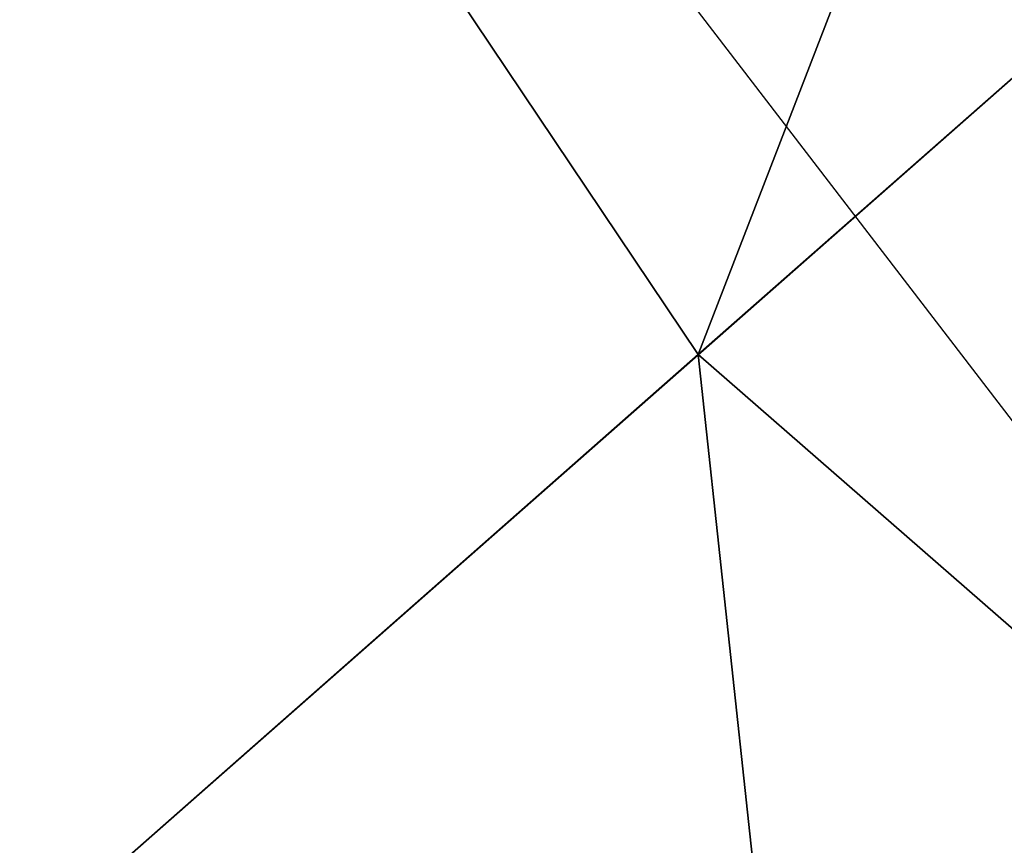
# Model space of a CAD drawing. Extents: x 0 to 457, y -4 to 453.
# Tile 161 of 256: x 129.684 to 129.82, y 127.251 to 127.365. Entities that reach past the tile are written whole.
import ezdxf

# ---------------------------------------------------------------- set-up
doc = ezdxf.new("R2010")
doc.units = 0
doc.layers.get('0').update_dxf_attribs({"color": 13, "linetype": 'CONTINUOUS'})

# ---------------------------------------------------------------- blocks, each defined once
blk = doc.blocks.new('GROUP_16')
for p, q in [((46.79203324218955, 60.30509838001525, 73.41821997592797), (48.69582229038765, 65.95233511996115, 68.56703147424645)), ((47.19125319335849, 61.48931024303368, 6.761442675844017), (46.30883686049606, 58.87178602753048, 4.999999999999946)), ((41.28175004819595, 61.38916181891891, 73.41821997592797), (46.79203324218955, 60.30509838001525, 73.41821997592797)), ((47.00575104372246, 60.93905255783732, 7.581079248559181), (45.98662605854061, 57.91600750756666, 5.553067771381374)), ((44.74167908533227, 54.22310345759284, 77.95518130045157), (46.96991887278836, 60.83276307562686, 74.25878449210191)), ((44.61951135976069, 53.86071558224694, 77.02395561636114), (46.79203324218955, 60.30509838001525, 73.41821997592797)), ((46.79203324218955, 60.30509838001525, 73.41821997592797), (51.8339818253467, 57.83180727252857, 73.41821997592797))]:
    blk.add_line(p, q)
mesh = blk.add_polyface()
corners = [(41.6590566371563, 67.33671049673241, 68.56703147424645), (46.79203324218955, 60.30509838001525, 73.41821997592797), (41.28175004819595, 61.38916181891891, 73.41821997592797), (48.69582229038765, 65.95233511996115, 68.56703147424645)]
mesh.append_faces([[corners[k] for k in face] for face in [(0, 1, 2), (1, 0, 3)]], dxfattribs={"vtx0": -1})
mesh = blk.add_polyface()
corners = [(48.69582229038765, 65.95233511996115, 68.56703147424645), (51.8339818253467, 57.83180727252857, 73.41821997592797), (46.79203324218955, 60.30509838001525, 73.41821997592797), (55.13451325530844, 62.79388222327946, 68.56703147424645)]
mesh.append_faces([[corners[k] for k in face] for face in [(0, 1, 2), (1, 0, 3)]], dxfattribs={"vtx0": -1})
mesh = blk.add_polyface()
corners = [(41.28175004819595, 61.38916181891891, 73.41821997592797), (44.61951135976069, 53.86071558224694, 77.02395561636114), (40.85118405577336, 54.60207600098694, 77.02395561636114), (46.79203324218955, 60.30509838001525, 73.41821997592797)]
mesh.append_faces([[corners[k] for k in face] for face in [(0, 1, 2), (1, 0, 3)]], dxfattribs={"vtx0": -1})
mesh = blk.add_polyface()
corners = [(46.79203324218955, 60.30509838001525, 73.41821997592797), (48.0675578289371, 52.16930153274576, 77.02395561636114), (44.61951135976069, 53.86071558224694, 77.02395561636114), (51.8339818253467, 57.83180727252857, 73.41821997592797)]
mesh.append_faces([[corners[k] for k in face] for face in [(0, 1, 2), (1, 0, 3)]], dxfattribs={"vtx0": -1})
blk = doc.blocks.new('GROUP_17')
for p, q in [((25.06011766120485, 35.08879595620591, 9.999999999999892), (26.99338247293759, 40.82346707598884, 9.999999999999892)), ((26.99338247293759, 40.82346707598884, 15.00000000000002), (26.34896086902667, 38.9119100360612, 15.00000000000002))]:
    blk.add_line(p, q)
blk = doc.blocks.new('GROUP_7')
for name, p in [('GROUP_16', (0, 2.255973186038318e-14, 39.99999999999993)), ('GROUP_17', (19.95987599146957, 19.9598759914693, 24.99999999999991))]:
    blk.add_blockref(name, p)
blk = doc.blocks.new('GROUP_22')
for p, q in [((24.98059161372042, 38.58782095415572, 0.2009618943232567), (29.62176413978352, 36.66538434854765, 0.2009618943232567)), ((24.98059161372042, 38.58782095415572, 2.799038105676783), (29.62176413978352, 36.66538434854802, 2.799038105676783))]:
    blk.add_line(p, q)
blk = doc.blocks.new('GROUP_23')
at = {"xscale": 1.1, "yscale": 1.1, "zscale": 2.5}
blk.add_blockref('GROUP_22', (225.8606825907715, 225.8983943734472, 112.0211498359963), dxfattribs=at)
blk = doc.blocks.new('COMPONENT_9')
at = {"xscale": 0.4000000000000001, "yscale": 0.4000000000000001, "zscale": 0.4000000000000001}
for name, p in [('GROUP_23', (1.364408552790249, 1.012274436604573, 8.228850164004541)), ('GROUP_7', (84.47849190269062, 84.05427293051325, 46.93731009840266))]:
    blk.add_blockref(name, p, dxfattribs=at)
blk = doc.blocks.new('GROUP_2')
at = {"rotation": 150}
blk.add_blockref('COMPONENT_9', (236.5489991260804, 151.9055760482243, 199.9999999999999), dxfattribs=at)

msp = doc.modelspace()

# ---------------------------------------------------------------- block references
msp.add_blockref('GROUP_2', (36.68642431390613, 17.49893804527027, -0.1890352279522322))

doc.saveas('drawing.dxf')
